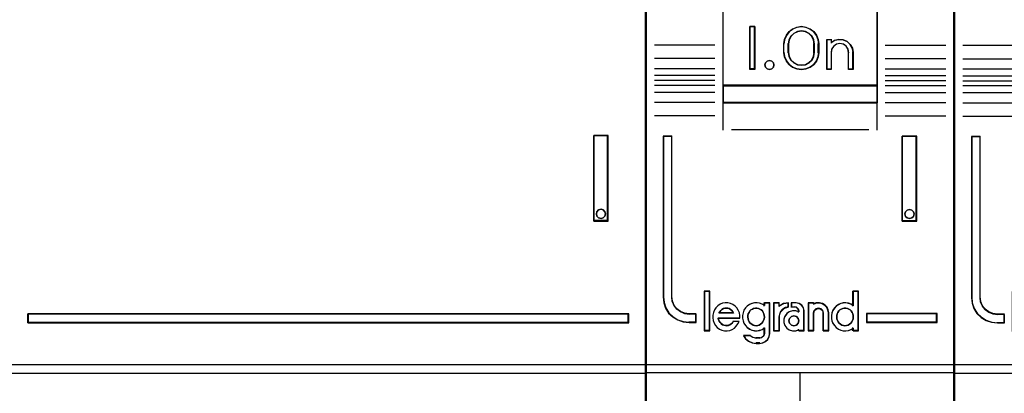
# Model space of a CAD drawing. Header units: millimetres. Extents: x 203 to 3426, y 719 to 2381.
# Tile 31 of 185: x 2538.79 to 2544.74, y 1083.02 to 1085.27. Entities that reach past the tile are written whole.
import ezdxf

# ---------------------------------------------------------------- set-up
doc = ezdxf.new("R2010")
doc.units = ezdxf.units.MM
doc.layers.add('45', color=7, linetype='Continuous')
doc.layers.add('E_Legrand_obudowy', color=7, linetype='Continuous')

# ---------------------------------------------------------------- blocks, each defined once
blk = doc.blocks.new('XL3 160 wnękowa 6x24M')
at = {"layer": 'E_Legrand_obudowy'}
blk.add_lwpolyline([(-215.641, -623.885), (215.545, -623.885), (215.545, -668.998), (-215.641, -668.998), (-215.641, -623.885)], dxfattribs=at)
blk = doc.blocks.new('P304 TX3')
at = {"layer": '45', "color": 139}
for points in [[(72.05327, 41.032708), (-0.0215, 41.032708), (-0.0215, -41.032709), (72.05327, -41.032709), (72.05327, 41.032708)], [(72.05327, 41.032708), (-0.0215, 41.032708), (-0.0215, -41.032709), (72.05327, -41.032709), (72.05327, 41.032708)], [(72.03177, 41.011153), (0, 41.011153), (0, -41.011153), (72.03177, -41.011153), (72.03177, 41.011153)], [(69.697241, -12.949472), (69.660884, -12.817744), (69.563934, -12.715954), (69.430626, -12.680029), (69.2852, -12.715954), (69.194309, -12.817744), (69.157952, -12.949472), (69.194309, -13.087188), (69.2852, -13.177003), (69.430626, -13.218916), (69.563934, -13.177003), (69.660884, -13.087188), (69.697241, -12.949472)]]:
    blk.add_lwpolyline(points, close=True, dxfattribs=at)
for points in [[(69.012828, -13.36262), (69.012828, -8.379704)], [(69.012828, -8.379704), (69.853115, -8.379704)], [(69.810115, -13.36262), (69.810115, -8.379704)], [(69.012828, -13.319509), (69.853115, -13.319509)], [(35.994385, -19.29757), (35.994385, -18.764071)], [(35.994385, -18.764071), (71.057108, -18.764071)], [(71.012317, -19.29757), (71.012317, -18.764071)], [(35.994385, -19.252663), (71.057108, -19.252663)], [(-0.0215, -22.218342), (72.05327, -22.218342)]]:
    blk.add_lwpolyline(points, dxfattribs=at)
at = {"layer": '45', "color": 7}
for points in [[(69.012828, -13.36262), (69.853115, -13.36262), (69.853115, -8.379704), (69.012828, -8.379704), (69.012828, -13.36262)], [(69.194309, -12.817744), (69.2852, -12.715954), (69.430626, -12.680029), (69.563934, -12.715954), (69.660884, -12.817744), (69.697241, -12.949472), (69.660884, -13.087188), (69.563934, -13.177003), (69.430626, -13.218916), (69.2852, -13.177003), (69.194309, -13.087188), (69.157952, -12.949472), (69.194309, -12.817744)], [(35.994385, -18.764071), (35.994385, -19.29757), (71.057108, -19.29757), (71.057108, -18.764071), (35.994385, -18.764071)]]:
    blk.add_lwpolyline(points, close=True, dxfattribs=at)
at = {"layer": '45', "color": 59}
for points in [[(69.012828, -13.36262), (69.853115, -13.36262), (69.853115, -8.379704), (69.012828, -8.379704), (69.012828, -13.36262)], [(69.194309, -12.817744), (69.2852, -12.715954), (69.430626, -12.680029), (69.563934, -12.715954), (69.660884, -12.817744), (69.697241, -12.949472), (69.660884, -13.087188), (69.563934, -13.177003), (69.430626, -13.218916), (69.2852, -13.177003), (69.194309, -13.087188), (69.157952, -12.949472), (69.194309, -12.817744)]]:
    blk.add_lwpolyline(points, close=True, dxfattribs=at)
at = {"layer": '45', "color": 1}
for points in [[(35.994385, -18.764071), (35.994385, -19.29757), (71.057108, -19.29757), (71.057108, -18.764071), (35.994385, -18.764071)], [(36.015885, -18.78383), (36.015885, -19.276015), (71.035609, -19.276015), (71.035609, -18.78383), (36.015885, -18.78383)]]:
    blk.add_lwpolyline(points, close=True, dxfattribs=at)
blk = doc.blocks.new('S301 TX3')
at = {"layer": '45', "color": 7}
for points in [[(17.986, 40.875), (0, 40.875), (0, -40.875), (17.986, -40.875), (17.986, 40.875)], [(4.486, -5.434), (13.498, -5.434), (13.498, -0.964), (4.486, -0.964), (4.486, -5.434)], [(6.346, -1.977), (6.346, -4.481), (6.052, -4.481), (6.052, -1.977), (6.346, -1.977)], [(10.049, -2.723), (10.089, -2.973), (10.089, -3.485), (10.049, -3.735), (9.942, -3.98), (9.789, -4.191), (9.58, -4.342), (9.331, -4.442), (9.07, -4.481), (8.804, -4.442), (8.556, -4.342), (8.352, -4.191), (8.193, -3.98), (8.086, -3.735), (8.046, -3.485), (8.046, -2.973), (8.086, -2.723), (8.193, -2.478), (8.352, -2.267), (8.556, -2.116), (8.804, -2.016), (9.07, -1.977), (9.331, -2.016), (9.58, -2.116), (9.789, -2.267), (9.942, -2.478), (10.049, -2.723)], [(9.834, -3.486), (9.834, -2.972), (9.794, -2.749), (9.692, -2.536), (9.515, -2.369), (9.304, -2.262), (9.07, -2.223), (8.831, -2.262), (8.62, -2.369), (8.443, -2.536), (8.341, -2.749), (8.301, -2.972), (8.301, -3.486), (8.341, -3.71), (8.443, -3.922), (8.62, -4.09), (8.831, -4.196), (9.07, -4.229), (9.304, -4.196), (9.515, -4.09), (9.692, -3.922), (9.794, -3.71), (9.834, -3.486)], [(11.012, -2.773), (11.263, -2.717), (11.502, -2.74), (11.736, -2.84), (11.918, -3.014), (12.043, -3.232), (12.083, -3.479), (12.083, -4.481), (11.821, -4.481), (11.821, -3.479), (11.781, -3.277), (11.679, -3.115), (11.513, -3.003), (11.308, -2.964), (11.115, -3.003), (10.955, -3.115), (10.836, -3.277), (10.802, -3.479), (10.802, -4.481), (10.551, -4.481), (10.551, -2.717), (10.802, -2.717), (10.802, -2.908), (11.012, -2.773)], [(7.432, -4.079), (7.468, -4.209), (7.432, -4.339), (7.336, -4.439), (7.205, -4.481), (7.062, -4.439), (6.972, -4.339), (6.93, -4.209), (6.972, -4.079), (7.062, -3.979), (7.205, -3.949), (7.336, -3.979), (7.432, -4.079)], [(13.498, -5.395), (4.486, -5.395), (4.486, -6.42), (13.498, -6.42), (13.498, -5.395)], [(2.926, -19.218), (2.926, -18.729), (2.524, -18.729), (2.252, -18.69), (2.014, -18.586), (1.804, -18.437), (1.64, -18.234), (1.532, -17.992), (1.504, -17.728), (1.504, -8.349), (1, -8.349), (1, -17.728), (1.034, -18.063), (1.141, -18.382), (1.323, -18.663), (1.572, -18.894), (1.861, -19.069), (2.178, -19.179), (2.524, -19.218), (2.926, -19.218)], [(14.955, -8.349), (14.955, -13.311), (15.792, -13.311), (15.792, -8.349), (14.955, -8.349)], [(15.607, -12.762), (15.643, -12.892), (15.607, -13.034), (15.511, -13.123), (15.373, -13.164), (15.241, -13.123), (15.145, -13.034), (15.109, -12.892), (15.145, -12.762), (15.241, -12.662), (15.373, -12.632), (15.511, -12.662), (15.607, -12.762)], [(3.712, -19.692), (3.712, -17.4), (3.406, -17.4), (3.406, -19.692), (3.712, -19.692)], [(16.987, -18.692), (12.861, -18.692), (12.861, -19.218), (16.987, -19.218), (16.987, -18.692)]]:
    blk.add_lwpolyline(points, close=True, dxfattribs=at)
at = {"layer": '45', "color": 139}
for points in [[(17.986, 40.875), (0, 40.875), (0, -40.875), (17.986, -40.875), (17.986, 40.875)], [(7.468, -4.209), (7.432, -4.079), (7.336, -3.979), (7.205, -3.949), (7.062, -3.979), (6.972, -4.079), (6.93, -4.209), (6.972, -4.339), (7.062, -4.439), (7.205, -4.481), (7.336, -4.439), (7.432, -4.339), (7.468, -4.209)], [(15.643, -12.892), (15.607, -12.762), (15.511, -12.662), (15.373, -12.632), (15.241, -12.662), (15.145, -12.762), (15.109, -12.892), (15.145, -13.034), (15.241, -13.123), (15.373, -13.164), (15.511, -13.123), (15.607, -13.034), (15.643, -12.892)], [(6.421, -19.405), (6.519, -19.393), (6.606, -19.365), (6.687, -19.319), (6.756, -19.262), (6.82, -19.183), (6.86, -19.109), (6.889, -19.012), (6.912, -18.915), (6.901, -18.818), (6.883, -18.721), (6.843, -18.636), (6.791, -18.545), (6.721, -18.482), (6.646, -18.431), (6.56, -18.391), (6.467, -18.374), (6.38, -18.374), (6.282, -18.391), (6.207, -18.431), (6.126, -18.482), (6.057, -18.545), (6.01, -18.636), (5.97, -18.721), (5.941, -18.818), (5.941, -18.915), (5.953, -19.012), (5.982, -19.109), (6.028, -19.183), (6.086, -19.262), (6.167, -19.319), (6.247, -19.365), (6.334, -19.393), (6.421, -19.405)], [(11.608, -19.405), (11.701, -19.393), (11.787, -19.365), (11.874, -19.319), (11.944, -19.262), (12.002, -19.183), (12.054, -19.109), (12.083, -19.012), (12.088, -18.915), (12.088, -18.818), (12.071, -18.721), (12.03, -18.636), (11.973, -18.545), (11.903, -18.482), (11.834, -18.431), (11.747, -18.391), (11.66, -18.374), (11.562, -18.374), (11.475, -18.391), (11.388, -18.431), (11.307, -18.482), (11.249, -18.545), (11.192, -18.636), (11.151, -18.721), (11.128, -18.818), (11.128, -18.915), (11.14, -19.012), (11.168, -19.109), (11.221, -19.183), (11.278, -19.262), (11.348, -19.319), (11.435, -19.365), (11.521, -19.393), (11.608, -19.405)], [(8.922, -19.116), (8.881, -18.975), (8.774, -18.869), (8.631, -18.828), (8.489, -18.869), (8.382, -18.975), (8.34, -19.116), (8.382, -19.258), (8.489, -19.364), (8.631, -19.405), (8.774, -19.364), (8.881, -19.258), (8.922, -19.116)]]:
    blk.add_lwpolyline(points, close=True, dxfattribs=at)
at = {"layer": '45', "color": 59}
for points in [[(17.967, 40.857), (0.018, 40.857), (0.018, -40.855), (17.967, -40.855), (17.967, 40.857)], [(4.486, -5.434), (13.498, -5.434), (13.498, -0.964), (4.486, -0.964), (4.486, -5.434)], [(6.346, -1.977), (6.346, -4.481), (6.052, -4.481), (6.052, -1.977), (6.346, -1.977)], [(10.049, -2.723), (10.089, -2.973), (10.089, -3.485), (10.049, -3.735), (9.942, -3.98), (9.789, -4.191), (9.58, -4.342), (9.331, -4.442), (9.07, -4.481), (8.804, -4.442), (8.556, -4.342), (8.352, -4.191), (8.193, -3.98), (8.086, -3.735), (8.046, -3.485), (8.046, -2.973), (8.086, -2.723), (8.193, -2.478), (8.352, -2.267), (8.556, -2.116), (8.804, -2.016), (9.07, -1.977), (9.331, -2.016), (9.58, -2.116), (9.789, -2.267), (9.942, -2.478), (10.049, -2.723)], [(9.834, -3.486), (9.834, -2.972), (9.794, -2.749), (9.692, -2.536), (9.515, -2.369), (9.304, -2.262), (9.07, -2.223), (8.831, -2.262), (8.62, -2.369), (8.443, -2.536), (8.341, -2.749), (8.301, -2.972), (8.301, -3.486), (8.341, -3.71), (8.443, -3.922), (8.62, -4.09), (8.831, -4.196), (9.07, -4.229), (9.304, -4.196), (9.515, -4.09), (9.692, -3.922), (9.794, -3.71), (9.834, -3.486)], [(9.815, -3.48), (9.815, -2.976), (9.776, -2.757), (9.676, -2.548), (9.504, -2.384), (9.298, -2.28), (9.07, -2.241), (8.837, -2.28), (8.632, -2.384), (8.459, -2.548), (8.359, -2.757), (8.32, -2.976), (8.32, -3.48), (8.359, -3.7), (8.459, -3.908), (8.632, -4.073), (8.837, -4.177), (9.07, -4.21), (9.298, -4.177), (9.504, -4.073), (9.676, -3.908), (9.776, -3.7), (9.815, -3.48)], [(11.012, -2.773), (11.263, -2.717), (11.502, -2.74), (11.736, -2.84), (11.918, -3.014), (12.043, -3.232), (12.083, -3.479), (12.083, -4.481), (11.821, -4.481), (11.821, -3.479), (11.781, -3.277), (11.679, -3.115), (11.513, -3.003), (11.308, -2.964), (11.115, -3.003), (10.955, -3.115), (10.836, -3.277), (10.802, -3.479), (10.802, -4.481), (10.551, -4.481), (10.551, -2.717), (10.802, -2.717), (10.802, -2.908), (11.012, -2.773)], [(7.432, -4.079), (7.468, -4.209), (7.432, -4.339), (7.336, -4.439), (7.205, -4.481), (7.062, -4.439), (6.972, -4.339), (6.93, -4.209), (6.972, -4.079), (7.062, -3.979), (7.205, -3.949), (7.336, -3.979), (7.432, -4.079)], [(13.498, -5.395), (4.486, -5.395), (4.486, -6.42), (13.498, -6.42), (13.498, -5.395)], [(13.48, -5.415), (4.504, -5.415), (4.504, -6.402), (13.48, -6.402), (13.48, -5.415)], [(14.955, -8.349), (14.955, -13.311), (15.792, -13.311), (15.792, -8.349), (14.955, -8.349)], [(15.607, -12.762), (15.643, -12.892), (15.607, -13.034), (15.511, -13.123), (15.373, -13.164), (15.241, -13.123), (15.145, -13.034), (15.109, -12.892), (15.145, -12.762), (15.241, -12.662), (15.373, -12.632), (15.511, -12.662), (15.607, -12.762)], [(3.73, -19.71), (3.73, -17.383), (3.386, -17.383), (3.386, -19.71), (3.73, -19.71)], [(10.823, -18.814), (10.823, -18.975), (10.852, -19.125), (10.909, -19.265), (10.994, -19.398), (11.102, -19.51), (11.228, -19.604), (11.358, -19.665), (11.506, -19.699), (11.66, -19.71), (11.814, -19.682), (11.956, -19.626), (12.081, -19.543), (12.081, -19.71), (12.4, -19.71), (12.4, -17.383), (12.081, -17.383), (12.081, -18.24), (11.956, -18.156), (11.814, -18.106), (11.66, -18.079), (11.506, -18.09), (11.358, -18.118), (11.228, -18.184), (11.102, -18.268), (10.994, -18.379), (10.909, -18.513), (10.852, -18.663), (10.823, -18.814)], [(3.891, -18.953), (3.92, -19.104), (3.977, -19.256), (4.057, -19.385), (4.159, -19.502), (4.285, -19.598), (4.433, -19.665), (4.575, -19.699), (4.729, -19.71), (4.883, -19.682), (5.031, -19.626), (5.162, -19.542), (5.27, -19.435), (5.367, -19.301), (5.435, -19.16), (5.088, -19.16), (5.031, -19.233), (4.963, -19.301), (4.883, -19.351), (4.809, -19.379), (4.723, -19.396), (4.632, -19.385), (4.547, -19.368), (4.461, -19.34), (4.381, -19.284), (4.324, -19.216), (4.267, -19.138), (4.239, -19.054), (4.211, -18.97), (5.475, -18.97), (5.475, -18.807), (5.447, -18.644), (5.384, -18.504), (5.299, -18.37), (5.196, -18.257), (5.059, -18.162), (4.923, -18.106), (4.769, -18.067), (4.615, -18.067), (4.461, -18.095), (4.319, -18.151), (4.193, -18.246), (4.074, -18.353), (3.988, -18.487), (3.931, -18.639), (3.891, -18.79), (3.891, -18.953)], [(5.067, -18.587), (5.113, -18.681), (4.248, -18.681), (4.3, -18.587), (4.358, -18.512), (4.428, -18.462), (4.515, -18.405), (4.596, -18.386), (4.684, -18.374), (4.771, -18.386), (4.858, -18.405), (4.939, -18.462), (5.009, -18.512), (5.067, -18.587)], [(5.113, -18.681), (4.248, -18.681), (4.3, -18.587), (4.358, -18.512), (4.428, -18.462), (4.515, -18.405), (4.596, -18.386), (4.684, -18.374), (4.771, -18.386), (4.858, -18.405), (4.939, -18.462), (5.009, -18.512), (5.067, -18.587), (5.113, -18.681)], [(5.717, -18.501), (5.66, -18.652), (5.631, -18.802), (5.631, -18.963), (5.66, -19.114), (5.717, -19.253), (5.808, -19.387), (5.91, -19.498), (6.035, -19.593), (6.183, -19.654), (6.325, -19.687), (6.479, -19.699), (6.627, -19.671), (6.769, -19.615), (6.905, -19.532), (6.905, -19.849), (6.866, -19.988), (6.758, -20.083), (6.627, -20.122), (6.422, -20.122), (6.24, -20.083), (6.075, -19.988), (5.682, -19.988), (5.813, -20.172), (5.99, -20.311), (6.2, -20.406), (6.422, -20.434), (6.627, -20.434), (6.809, -20.406), (6.968, -20.322), (7.105, -20.2), (7.19, -20.027), (7.224, -19.849), (7.224, -18.067), (6.905, -18.067), (6.905, -18.228), (6.769, -18.145), (6.627, -18.095), (6.479, -18.067), (6.325, -18.078), (6.183, -18.106), (6.035, -18.173), (5.91, -18.256), (5.808, -18.368), (5.717, -18.501)], [(6.82, -19.183), (6.756, -19.262), (6.687, -19.319), (6.606, -19.365), (6.519, -19.393), (6.421, -19.405), (6.334, -19.393), (6.247, -19.365), (6.167, -19.319), (6.086, -19.262), (6.028, -19.183), (5.982, -19.109), (5.953, -19.012), (5.941, -18.915), (5.941, -18.818), (5.97, -18.721), (6.01, -18.636), (6.057, -18.545), (6.126, -18.482), (6.207, -18.431), (6.282, -18.391), (6.38, -18.374), (6.467, -18.374), (6.56, -18.391), (6.646, -18.431), (6.721, -18.482), (6.791, -18.545), (6.843, -18.636), (6.883, -18.721), (6.901, -18.818), (6.912, -18.915), (6.889, -19.012), (6.86, -19.109), (6.82, -19.183)], [(6.01, -18.636), (6.057, -18.545), (6.126, -18.482), (6.207, -18.431), (6.282, -18.391), (6.38, -18.374), (6.467, -18.374), (6.56, -18.391), (6.646, -18.431), (6.721, -18.482), (6.791, -18.545), (6.843, -18.636), (6.883, -18.721), (6.901, -18.818), (6.912, -18.915), (6.889, -19.012), (6.86, -19.109), (6.82, -19.183), (6.756, -19.262), (6.687, -19.319), (6.606, -19.365), (6.519, -19.393), (6.421, -19.405), (6.334, -19.393), (6.247, -19.365), (6.167, -19.319), (6.086, -19.262), (6.028, -19.183), (5.982, -19.109), (5.953, -19.012), (5.941, -18.915), (5.941, -18.818), (5.97, -18.721), (6.01, -18.636)], [(7.446, -18.067), (7.446, -19.71), (7.771, -19.71), (7.771, -18.886), (7.8, -18.723), (7.876, -18.56), (7.998, -18.437), (8.143, -18.353), (8.312, -18.302), (8.312, -18.067), (8.027, -18.106), (7.771, -18.241), (7.771, -18.067), (7.446, -18.067)], [(7.464, -18.087), (7.464, -19.692), (7.776, -19.692), (7.776, -18.887), (7.804, -18.728), (7.876, -18.569), (7.993, -18.448), (8.132, -18.366), (8.294, -18.317), (8.294, -18.087), (8.021, -18.125), (7.776, -18.256), (7.776, -18.087), (7.464, -18.087)], [(8.098, -18.858), (8.041, -19.026), (8.041, -19.216), (8.098, -19.385), (8.213, -19.542), (8.356, -19.643), (8.546, -19.699), (8.729, -19.699), (8.913, -19.643), (8.913, -19.71), (9.234, -19.71), (9.234, -18.532), (9.194, -18.353), (9.085, -18.201), (8.93, -18.106), (8.747, -18.067), (8.483, -18.067), (8.483, -18.302), (8.672, -18.302), (8.787, -18.33), (8.873, -18.42), (8.913, -18.532), (8.913, -18.6), (8.729, -18.543), (8.546, -18.543), (8.356, -18.6), (8.213, -18.706), (8.098, -18.858)], [(9.467, -18.067), (9.467, -19.71), (9.777, -19.71), (9.777, -18.656), (9.818, -18.515), (9.921, -18.42), (10.059, -18.381), (10.208, -18.42), (10.3, -18.515), (10.34, -18.656), (10.34, -19.71), (10.662, -19.71), (10.662, -18.656), (10.633, -18.487), (10.564, -18.325), (10.45, -18.201), (10.294, -18.117), (10.128, -18.067), (9.944, -18.078), (9.777, -18.134), (9.777, -18.067), (9.467, -18.067)], [(9.487, -18.087), (9.487, -19.692), (9.787, -19.692), (9.787, -18.662), (9.826, -18.525), (9.926, -18.432), (10.059, -18.393), (10.204, -18.432), (10.292, -18.525), (10.331, -18.662), (10.331, -19.692), (10.642, -19.692), (10.642, -18.662), (10.615, -18.497), (10.548, -18.339), (10.437, -18.218), (10.287, -18.136), (10.126, -18.087), (9.948, -18.097), (9.787, -18.152), (9.787, -18.087), (9.487, -18.087)], [(11.747, -18.391), (11.834, -18.431), (11.903, -18.482), (11.973, -18.545), (12.03, -18.636), (12.071, -18.721), (12.088, -18.818), (12.088, -18.915), (12.083, -19.012), (12.054, -19.109), (12.002, -19.183), (11.944, -19.262), (11.874, -19.319), (11.787, -19.365), (11.701, -19.393), (11.608, -19.405), (11.521, -19.393), (11.435, -19.365), (11.348, -19.319), (11.278, -19.262), (11.221, -19.183), (11.168, -19.109), (11.14, -19.012), (11.128, -18.915), (11.128, -18.818), (11.151, -18.721), (11.192, -18.636), (11.249, -18.545), (11.307, -18.482), (11.388, -18.431), (11.475, -18.391), (11.562, -18.374), (11.66, -18.374), (11.747, -18.391)], [(11.151, -18.721), (11.192, -18.636), (11.249, -18.545), (11.307, -18.482), (11.388, -18.431), (11.475, -18.391), (11.562, -18.374), (11.66, -18.374), (11.747, -18.391), (11.834, -18.431), (11.903, -18.482), (11.973, -18.545), (12.03, -18.636), (12.071, -18.721), (12.088, -18.818), (12.088, -18.915), (12.083, -19.012), (12.054, -19.109), (12.002, -19.183), (11.944, -19.262), (11.874, -19.319), (11.787, -19.365), (11.701, -19.393), (11.608, -19.405), (11.521, -19.393), (11.435, -19.365), (11.348, -19.319), (11.278, -19.262), (11.221, -19.183), (11.168, -19.109), (11.14, -19.012), (11.128, -18.915), (11.128, -18.818), (11.151, -18.721)], [(8.881, -18.975), (8.922, -19.116), (8.881, -19.258), (8.774, -19.364), (8.631, -19.405), (8.489, -19.364), (8.382, -19.258), (8.34, -19.116), (8.382, -18.975), (8.489, -18.869), (8.631, -18.828), (8.774, -18.869), (8.881, -18.975)], [(8.34, -19.116), (8.382, -18.975), (8.489, -18.869), (8.631, -18.828), (8.774, -18.869), (8.881, -18.975), (8.922, -19.116), (8.881, -19.258), (8.774, -19.364), (8.631, -19.405), (8.489, -19.364), (8.382, -19.258), (8.34, -19.116)], [(16.967, -18.71), (12.878, -18.71), (12.878, -19.2), (16.967, -19.2), (16.967, -18.71)]]:
    blk.add_lwpolyline(points, close=True, dxfattribs=at)
at = {"layer": '45', "color": 139}
for points in [[(4.486, 4.723), (4.486, -6.42)], [(13.461, 4.723), (13.461, -6.42)], [(6.346, -1.977), (6.052, -1.977)], [(6.052, -1.977), (6.052, -4.481)], [(6.308, -1.977), (6.308, -4.481)], [(10.089, -2.996), (10.049, -2.74), (9.942, -2.489), (9.789, -2.273), (9.58, -2.12), (9.331, -2.017), (9.07, -1.977), (8.804, -2.017), (8.556, -2.12), (8.352, -2.273), (8.193, -2.489), (8.086, -2.74), (8.046, -2.996)], [(9.834, -2.996), (9.794, -2.765), (9.692, -2.546), (9.515, -2.373), (9.304, -2.264), (9.07, -2.223), (8.831, -2.264), (8.62, -2.373), (8.443, -2.546), (8.341, -2.765), (8.301, -2.996)], [(10.551, -2.717), (10.834, -2.717)], [(10.551, -2.717), (10.551, -4.481)], [(10.795, -2.717), (10.795, -2.942)], [(12.083, -3.5), (12.043, -3.247), (11.917, -3.022), (11.734, -2.844), (11.499, -2.74), (11.258, -2.717), (11.007, -2.775), (10.795, -2.913)], [(4.026, -3.051), (0.5, -3.051)], [(8.046, -3.5), (8.046, -2.958)], [(8.301, -3.5), (8.301, -2.958)], [(9.795, -3.5), (9.795, -2.958)], [(10.051, -3.5), (10.051, -2.958)], [(11.827, -3.5), (11.786, -3.288), (11.683, -3.117), (11.515, -2.999), (11.308, -2.958), (11.112, -2.999), (10.95, -3.117), (10.829, -3.288), (10.795, -3.5)], [(13.961, -3.051), (17.487, -3.051)], [(4.026, -3.84), (0.5, -3.84)], [(8.046, -3.462), (8.086, -3.718), (8.193, -3.969), (8.352, -4.185), (8.556, -4.339), (8.804, -4.441), (9.07, -4.481), (9.331, -4.441), (9.58, -4.339), (9.789, -4.185), (9.942, -3.969), (10.049, -3.718), (10.089, -3.462)], [(8.301, -3.462), (8.341, -3.693), (8.443, -3.912), (8.62, -4.085), (8.831, -4.195), (9.07, -4.229), (9.304, -4.195), (9.515, -4.085), (9.692, -3.912), (9.794, -3.693), (9.834, -3.462)], [(10.795, -3.462), (10.795, -4.481)], [(11.789, -3.462), (11.789, -4.481)], [(12.044, -3.462), (12.044, -4.481)], [(13.961, -3.84), (17.487, -3.84)], [(4.026, -4.427), (0.5, -4.427)], [(6.346, -4.443), (6.052, -4.443)], [(10.551, -4.443), (10.834, -4.443)], [(11.789, -4.443), (12.083, -4.443)], [(13.961, -4.427), (17.487, -4.427)], [(4.026, -4.826), (0.5, -4.826)], [(4.026, -5.122), (0.5, -5.122)], [(13.961, -4.826), (17.487, -4.826)], [(13.961, -5.122), (17.487, -5.122)], [(4.026, -5.407), (0.5, -5.407)], [(4.486, -5.395), (13.498, -5.395)], [(13.961, -5.407), (17.487, -5.407)], [(4.026, -5.806), (0.5, -5.806)], [(13.961, -5.806), (17.487, -5.806)], [(4.026, -6.399), (0.5, -6.399)], [(4.486, -6.383), (13.498, -6.383)], [(4.486, -6.383), (4.486, -8.003)], [(13.461, -6.383), (13.461, -8.003)], [(13.961, -6.399), (17.487, -6.399)], [(4.026, -7.182), (0.5, -7.182)], [(13.961, -7.182), (17.487, -7.182)], [(4.981, -7.965), (13.004, -7.965)], [(1, -8.349), (1, -17.733)], [(1, -8.349), (1.532, -8.349)], [(1.492, -8.349), (1.492, -17.733)], [(14.955, -13.311), (14.955, -8.349)], [(14.955, -8.349), (15.792, -8.349)], [(15.754, -13.311), (15.754, -8.349)], [(14.955, -13.274), (15.792, -13.274)], [(1, -17.695), (1.034, -18.038), (1.142, -18.364), (1.324, -18.65), (1.575, -18.886), (1.865, -19.066), (2.184, -19.179), (2.532, -19.218)], [(1.492, -17.695), (1.521, -17.968), (1.631, -18.218), (1.798, -18.428), (2.012, -18.582), (2.255, -18.69), (2.532, -18.729)], [(3.386, -17.383), (3.386, -19.71)], [(3.386, -17.383), (3.73, -17.383)], [(3.693, -17.383), (3.693, -19.71)], [(12.051, -17.383), (12.051, -18.264)], [(12.051, -17.383), (12.4, -17.383)], [(12.361, -17.383), (12.361, -19.71)], [(5.475, -18.97), (5.475, -18.807), (5.447, -18.644), (5.384, -18.504), (5.299, -18.37), (5.196, -18.257), (5.059, -18.162), (4.923, -18.106), (4.769, -18.067), (4.615, -18.067), (4.461, -18.095), (4.319, -18.151), (4.193, -18.246), (4.074, -18.353), (3.988, -18.487), (3.931, -18.639), (3.891, -18.79), (3.891, -18.953), (3.92, -19.104), (3.977, -19.256), (4.057, -19.385), (4.159, -19.502), (4.285, -19.598), (4.433, -19.665), (4.575, -19.699), (4.729, -19.71), (4.883, -19.682), (5.031, -19.626), (5.162, -19.542), (5.27, -19.435), (5.367, -19.301), (5.435, -19.16)], [(5.113, -18.681), (5.067, -18.587), (5.009, -18.512), (4.939, -18.462), (4.858, -18.405), (4.771, -18.386), (4.684, -18.374), (4.596, -18.386), (4.515, -18.405), (4.428, -18.462), (4.358, -18.512), (4.3, -18.587), (4.248, -18.681)], [(6.912, -18.229), (6.775, -18.145), (6.632, -18.095), (6.483, -18.067), (6.329, -18.078), (6.186, -18.106), (6.037, -18.173), (5.911, -18.257), (5.808, -18.37), (5.717, -18.504), (5.66, -18.656), (5.631, -18.807), (5.631, -18.97), (5.66, -19.121), (5.717, -19.261), (5.808, -19.396), (5.911, -19.508), (6.037, -19.603), (6.186, -19.665), (6.329, -19.699), (6.483, -19.71), (6.632, -19.682), (6.775, -19.626), (6.912, -19.542)], [(6.875, -18.067), (6.875, -18.264)], [(6.875, -18.067), (7.224, -18.067)], [(7.185, -18.067), (7.185, -19.859)], [(7.446, -18.067), (7.446, -19.71)], [(7.446, -18.067), (7.796, -18.067)], [(8.312, -18.067), (8.02, -18.114), (7.758, -18.275)], [(7.758, -18.067), (7.758, -18.275)], [(8.312, -18.298), (8.139, -18.351), (7.99, -18.439), (7.865, -18.567), (7.788, -18.736), (7.758, -18.905)], [(8.274, -18.067), (8.274, -18.336)], [(8.467, -18.067), (8.467, -18.336)], [(8.761, -18.067), (8.467, -18.067)], [(8.467, -18.298), (8.69, -18.298)], [(8.922, -18.561), (8.877, -18.433), (8.781, -18.33), (8.652, -18.298)], [(9.234, -18.561), (9.192, -18.37), (9.078, -18.21), (8.916, -18.108), (8.724, -18.067)], [(9.467, -18.067), (9.467, -19.71)], [(9.467, -18.067), (9.806, -18.067)], [(10.662, -18.681), (10.633, -18.505), (10.563, -18.336), (10.447, -18.207), (10.291, -18.119), (10.122, -18.067), (9.936, -18.078), (9.768, -18.137)], [(9.768, -18.067), (9.768, -18.171)], [(10.35, -18.681), (10.309, -18.524), (10.214, -18.418), (10.059, -18.374), (9.917, -18.418), (9.81, -18.524), (9.768, -18.681)], [(12.088, -18.229), (11.962, -18.145), (11.819, -18.095), (11.665, -18.067), (11.51, -18.078), (11.361, -18.106), (11.23, -18.173), (11.104, -18.257), (10.995, -18.37), (10.909, -18.504), (10.852, -18.656), (10.823, -18.807), (10.823, -18.97), (10.852, -19.121), (10.909, -19.261), (10.995, -19.396), (11.104, -19.508), (11.23, -19.603), (11.361, -19.665), (11.51, -19.699), (11.665, -19.71), (11.819, -19.682), (11.962, -19.626), (12.088, -19.542)], [(2.492, -18.692), (2.926, -18.692)], [(2.886, -18.692), (2.886, -19.218)], [(2.886, -18.692), (2.886, -19.218)], [(4.203, -18.95), (5.475, -18.95)], [(4.203, -18.95), (4.232, -19.04), (4.261, -19.13), (4.319, -19.213), (4.377, -19.285), (4.459, -19.345), (4.546, -19.375), (4.633, -19.393), (4.726, -19.405), (4.813, -19.387), (4.888, -19.357), (4.97, -19.303), (5.039, -19.231), (5.097, -19.154)], [(4.248, -18.643), (5.113, -18.643)], [(7.446, -19.71), (7.796, -19.71), (7.796, -18.868)], [(8.922, -18.59), (8.737, -18.534), (8.551, -18.534), (8.36, -18.59), (8.215, -18.698), (8.099, -18.851), (8.041, -19.02), (8.041, -19.213), (8.099, -19.382), (8.215, -19.541), (8.36, -19.643), (8.551, -19.699), (8.737, -19.699), (8.922, -19.643)], [(8.885, -18.523), (8.885, -18.625)], [(9.195, -18.523), (9.195, -19.71)], [(9.768, -18.643), (9.768, -19.71)], [(10.311, -18.643), (10.311, -19.71)], [(10.623, -18.643), (10.623, -19.71)], [(12.861, -18.692), (16.987, -18.692)], [(12.861, -18.692), (12.861, -19.218)], [(16.947, -19.218), (16.947, -18.692)], [(2.492, -19.18), (2.926, -19.18)], [(5.058, -19.135), (5.436, -19.135)], [(6.875, -19.509), (6.875, -19.859)], [(12.051, -19.509), (12.051, -19.71)], [(12.861, -19.18), (16.987, -19.18)], [(3.386, -19.672), (3.73, -19.672)], [(5.68, -19.958), (5.814, -20.154), (5.996, -20.303), (6.213, -20.404), (6.441, -20.434)], [(5.68, -19.958), (6.102, -19.958)], [(6.063, -19.958), (6.243, -20.077), (6.441, -20.127)], [(6.402, -20.089), (6.642, -20.089)], [(6.602, -20.434), (6.792, -20.405), (6.958, -20.317), (7.1, -20.189), (7.188, -20.008), (7.224, -19.821)], [(6.602, -20.127), (6.748, -20.083), (6.868, -19.977), (6.912, -19.821)], [(8.885, -19.608), (8.885, -19.71)], [(8.885, -19.672), (9.234, -19.672)], [(9.467, -19.672), (9.806, -19.672)], [(10.311, -19.672), (10.662, -19.672)], [(12.051, -19.672), (12.4, -19.672)], [(6.642, -20.396), (6.402, -20.396)], [(0, -22.133), (17.986, -22.133)], [(8.967, -22.133), (8.967, -29.358)]]:
    blk.add_lwpolyline(points, dxfattribs=at)
at = {"layer": '45', "color": 1}
for points in [[(2.926, -19.218), (2.926, -18.729), (2.524, -18.729), (2.252, -18.69), (2.014, -18.586), (1.804, -18.437), (1.64, -18.234), (1.532, -17.992), (1.504, -17.728), (1.504, -8.349), (1, -8.349), (1, -17.728), (1.034, -18.063), (1.141, -18.382), (1.323, -18.663), (1.572, -18.894), (1.861, -19.069), (2.178, -19.179), (2.524, -19.218), (2.926, -19.218)], [(2.908, -19.2), (2.908, -18.712), (2.513, -18.712), (2.246, -18.674), (2.013, -18.57), (1.807, -18.422), (1.646, -18.219), (1.54, -17.978), (1.512, -17.715), (1.512, -8.367), (1.018, -8.367), (1.018, -17.715), (1.051, -18.049), (1.157, -18.367), (1.335, -18.647), (1.579, -18.877), (1.863, -19.052), (2.174, -19.162), (2.513, -19.2), (2.908, -19.2)], [(16.987, -18.692), (12.861, -18.692), (12.861, -19.218), (16.987, -19.218), (16.987, -18.692)]]:
    blk.add_lwpolyline(points, close=True, dxfattribs=at)
blk = doc.blocks.new('G$CCC6CD2FA')
at = {"xscale": 0.103478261, "yscale": 0.103478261, "zscale": 0.103478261}
for name, p in [('P304 TX3', (-115.2145, 13.7542)), ('S301 TX3', (-107.7586, 13.7481)), ('S301 TX3', (-105.8974, 13.7453))]:
    blk.add_blockref(name, p, dxfattribs=at)
at = {"layer": 'E_Legrand_obudowy', "color": 67, "true_color": 0x727430, "xscale": 0.1, "yscale": 0.1, "zscale": 0.1}
blk.add_blockref('XL3 160 wnękowa 6x24M', (-112.1857, 78.4038), dxfattribs=at)

msp = doc.modelspace()

# ---------------------------------------------------------------- block references
msp.add_blockref('G$CCC6CD2FA', (2650.3343, 1071.6878))

doc.saveas('drawing.dxf')
